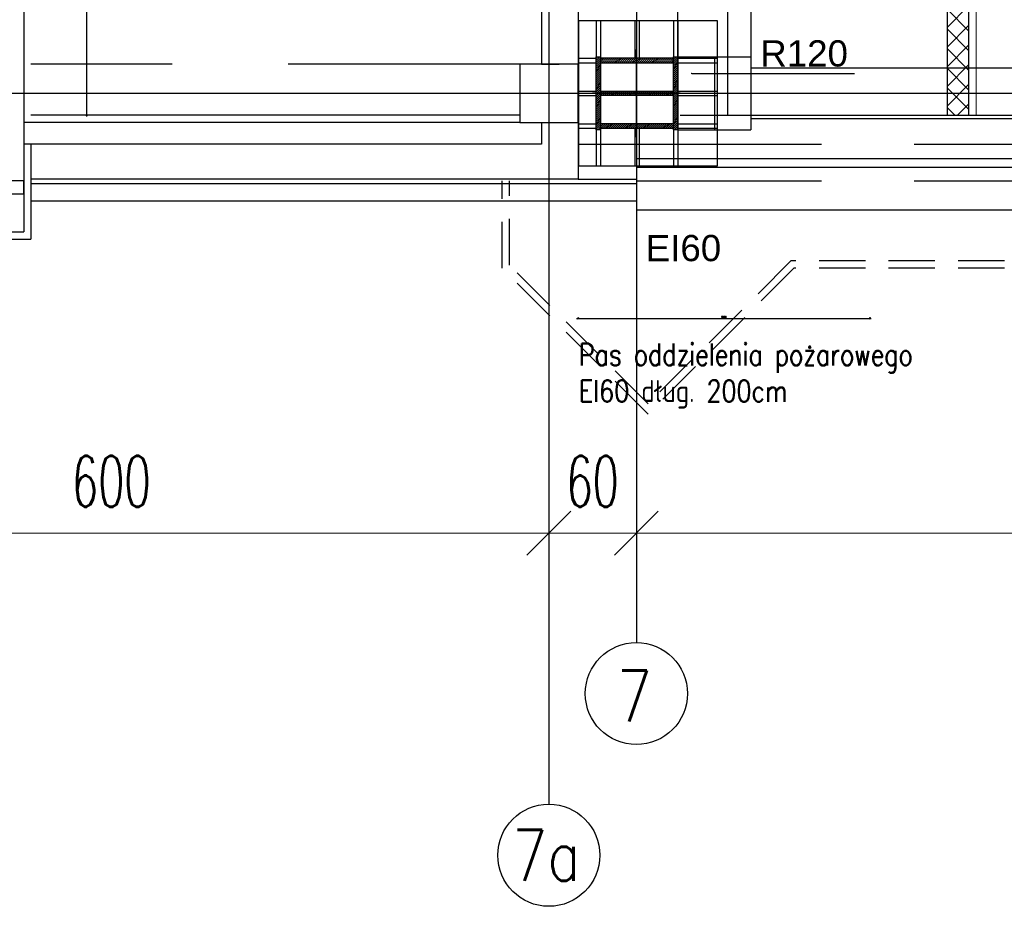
# Model space of a CAD drawing. Header units: centimetres. Extents: x -149939 to 48626, y -46000 to 152985.
# Tile 7 of 256: x -62768 to -56018, y -577 to 5505. Entities that reach past the tile are written whole.
import ezdxf

# ---------------------------------------------------------------- set-up
doc = ezdxf.new("R2010")
doc.units = ezdxf.units.CM
doc.header["$LTSCALE"] = 50
doc.header["$PDMODE"] = 35
doc.header["$PDSIZE"] = 0.1
for name, pattern in [('Kondygnacja  -0_5$0$HIDDEN', [9.525, 6.35, -3.175]), ('Kondygnacja  -0_5$0$HIDDEN2', [4.7625, 3.175, -1.5875]), ('Osie rzutów$0$DASHDOT2', [12.7, 6.35, -3.175, 0, -3.175])]:
    doc.linetypes.add(name, pattern=pattern)
doc.layers.get('0').update_dxf_attribs({"color": 8})
doc.layers.get('DEFPOINTS').update_dxf_attribs({"color": 8})
for name, color, linetype in [('Kondygnacja  -0_5$0$ARCH_GK', 8, 'Continuous'), ('Kondygnacja  -0_5$0$ARCH_INFO_ODPORNOŚĆ OGNIOWA', 8, 'Continuous'), ('Kondygnacja  -0_5$0$ARCH_INFO_OPISY', 8, 'Continuous'), ('Kondygnacja  -0_5$0$ARCH_KONSTR_POWYŻEJ RZUTU', 8, 'Kondygnacja  -0_5$0$HIDDEN'), ('Kondygnacja  -0_5$0$ARCH_KONSTR_POWYŻEJ RZUTU_IST', 8, 'Kondygnacja  -0_5$0$HIDDEN2'), ('Kondygnacja  -0_5$0$ARCH_MUROWANE_IST', 8, 'Continuous'), ('Kondygnacja  -0_5$0$ARCH_NIEWIDOK_IST', 8, 'Kondygnacja  -0_5$0$HIDDEN'), ('Kondygnacja  -0_5$0$ARCH_OKŁADZINA', 8, 'Continuous'), ('Kondygnacja  -0_5$0$ARCH_POMOCNICZE', 8, 'Continuous'), ('Kondygnacja  -0_5$0$ARCH_PRZEKROJOWE_IST', 8, 'Continuous'), ('Kondygnacja  -0_5$0$ARCH_SCHODY_IST', 8, 'Continuous'), ('Kondygnacja  -0_5$0$ARCH_SŁUPY', 8, 'Continuous'), ('Kondygnacja  -0_5$0$ARCH_WIDOK_IST', 8, 'Continuous'), ('Kondygnacja  -0_5$0$ARCH_ŚLUSARKA_OKNA_IST', 8, 'Continuous'), ('Kondygnacja  -0_5$0$ARCH_ŻELBET_IST', 8, 'Continuous'), ('Osie rzutów$0$ARCH_INFO_OSIE_IST', 8, 'Osie rzutów$0$DASHDOT2'), ('Osie rzutów$0$ARCH_INFO_OSIE_OPISY_IST', 8, 'Continuous')]:
    doc.layers.add(name, color=color, linetype=linetype)
for name, color, linetype, lineweight in [('Kondygnacja  -0_5$0$ARCH_INFO_WYMIARY', 8, 'Continuous', 9), ('Kondygnacja  -0_5$0$ARCH_WIDOK', 8, 'Continuous', 13), ('Osie rzutów$0$ARCH_INFO_WYMIARY', 8, 'Continuous', 9)]:
    doc.layers.add(name, color=color, linetype=linetype, lineweight=lineweight)
doc.styles.add('Kondygnacja  -0_5$0$Arial', font='ARIAL.TTF')
doc.styles.add('Kondygnacja  -0_5$0$Romans', font='Romans.shx', dxfattribs={"width": 0.7})
doc.styles.add('Kondygnacja  -0_5$0$ROMANS-50-CM', font='romans.shx', dxfattribs={"width": 0.8, "height": 10})
doc.styles.add('Kondygnacja  -0_5$0$Standard', font='txt')
doc.styles.add('Osie rzutów$0$ROMANS-250-CM', font='romans.shx', dxfattribs={"width": 0.8, "height": 50})
doc.styles.add('Osie rzutów$0$wymiary_cuprum', font='Romans.shx', dxfattribs={"width": 0.6})
doc.dimstyles.new('Kondygnacja  -0_5$0$ISO-25', dxfattribs={"dimtxt": 2.5, "dimasz": 2.5, "dimexe": 1.25, "dimexo": 0.625, "dimtad": 1, "dimtxsty": 'Kondygnacja  -0_5$0$Standard', "dimcen": 2.5, "dimadec": 0, "dimazin": 0, "dimtfac": 1, "dimtmove": 0, "dimatfit": 3, "dimfxl": 1, "dimarcsym": 0})
doc.dimstyles.new('Kondygnacja  -0_5$0$Wymiary 1-100', dxfattribs={"dimtxt": 12, "dimasz": 10, "dimexe": 5, "dimexo": 0, "dimgap": 4, "dimtad": 1, "dimrnd": 0.5, "dimzin": 12, "dimdsep": 46, "dimtxsty": 'Kondygnacja  -0_5$0$Romans', "dimblk": 'Kondygnacja  -0_5$0$_Oblique', "dimcen": 10, "dimdle": 10, "dimclrt": 55, "dimazin": 0, "dimtfac": 1, "dimtmove": 1, "dimatfit": 3, "dimfxl": 8, "dimfxlon": 1, "dimtolj": 1, "dimtzin": 0, "dimarcsym": 0})
doc.dimstyles.new('Osie rzutów$0$ARCH_ CT', dxfattribs={"dimtxt": 20, "dimasz": 20, "dimexe": 12, "dimexo": 20, "dimgap": 5, "dimtad": 1, "dimdec": 1, "dimrnd": 0.5, "dimzin": 9, "dimdsep": 46, "dimtxsty": 'Osie rzutów$0$wymiary_cuprum', "dimblk": 'Osie rzutów$0$_Oblique', "dimcen": 8, "dimdle": 12, "dimclrd": 256, "dimclre": 256, "dimclrt": 55, "dimadec": 1, "dimazin": 0, "dimtfac": 1, "dimtdec": 1, "dimtmove": 1, "dimatfit": 2, "dimldrblk": 'Osie rzutów$0$_Dot', "dimfxl": 50, "dimtolj": 1, "dimtzin": 0, "dimlwd": -1, "dimlwe": -1, "dimarcsym": 0})
pattern_1 = [(45, (-6220.4609, -4950), (-0.67351921, 0.67351921), [])]

# ---------------------------------------------------------------- blocks, each defined once
blk = doc.blocks.new('Osie rzutów$0$_Oblique')
at = {"color": 0, "linetype": 'ByBlock', "lineweight": -2}
blk.add_line((-0.5, -0.5), (0.5, 0.5), dxfattribs=at)
blk = doc.blocks.new('*D284')
at = {"layer": 'DEFPOINTS', "color": 0}
for p in [(6260, 4732.19), (6860, 4732.19), (6860, 4698.26)]:
    blk.add_point(p, dxfattribs=at)
at = {"layer": 'Osie rzutów$0$ARCH_INFO_WYMIARY'}
for p, q in [((6260, 4717.19), (6260, 4690.26)), ((6860, 4717.19), (6860, 4690.26)), ((6252, 4698.26), (6868, 4698.26))]:
    blk.add_line(p, q, dxfattribs=at)
at = {"layer": 'Osie rzutów$0$ARCH_INFO_WYMIARY', "xscale": 30, "yscale": 30, "zscale": 30, "rotation": 180}
blk.add_blockref('Osie rzutów$0$_Oblique', (6260, 4698.26), dxfattribs=at)
at = {"layer": 'Osie rzutów$0$ARCH_INFO_WYMIARY', "xscale": 30, "yscale": 30, "zscale": 30}
blk.add_blockref('Osie rzutów$0$_Oblique', (6860, 4698.26), dxfattribs=at)
at = {"layer": 'Osie rzutów$0$ARCH_INFO_WYMIARY', "color": 55, "insert": (6560, 4733.76), "char_height": 35, "attachment_point": 5, "style": 'Osie rzutów$0$wymiary_cuprum'}
blk.add_mtext('\\A1;600', dxfattribs=at)
blk = doc.blocks.new('Osie rzutów$0$_Dot')
at = {"color": 0, "linetype": 'ByBlock', "lineweight": -2}
blk.add_line((-0.5, 0), (-1, 0), dxfattribs=at)
at = {"color": 0, "linetype": 'ByBlock', "const_width": 0.5}
blk.add_lwpolyline([(-0.25, 0, 1), (0.25, 0, 1)], format="xyb", close=True, dxfattribs=at)
blk = doc.blocks.new('*D285')
at = {"layer": 'DEFPOINTS', "color": 0}
for p in [(6200, 4732.19), (6260, 4732.19), (6260, 4698.26)]:
    blk.add_point(p, dxfattribs=at)
at = {"layer": 'Osie rzutów$0$ARCH_INFO_WYMIARY'}
for p, q in [((6200, 4717.19), (6200, 4690.26)), ((6260, 4717.19), (6260, 4690.26)), ((6192, 4698.26), (6268, 4698.26))]:
    blk.add_line(p, q, dxfattribs=at)
at = {"layer": 'Osie rzutów$0$ARCH_INFO_WYMIARY', "xscale": 30, "yscale": 30, "zscale": 30, "rotation": 180}
blk.add_blockref('Osie rzutów$0$_Oblique', (6200, 4698.26), dxfattribs=at)
at = {"layer": 'Osie rzutów$0$ARCH_INFO_WYMIARY', "xscale": 30, "yscale": 30, "zscale": 30}
blk.add_blockref('Osie rzutów$0$_Oblique', (6260, 4698.26), dxfattribs=at)
at = {"layer": 'Osie rzutów$0$ARCH_INFO_WYMIARY', "color": 55, "insert": (6230, 4733.76), "char_height": 35, "attachment_point": 5, "style": 'Osie rzutów$0$wymiary_cuprum'}
blk.add_mtext('\\A1;60', dxfattribs=at)
blk = doc.blocks.new('*D286')
at = {"layer": 'DEFPOINTS', "color": 0}
for p in [(5600, 4732.19), (6200, 4732.19), (6200, 4698.26)]:
    blk.add_point(p, dxfattribs=at)
at = {"layer": 'Osie rzutów$0$ARCH_INFO_WYMIARY'}
for p, q in [((5600, 4717.19), (5600, 4690.26)), ((6200, 4717.19), (6200, 4690.26)), ((5592, 4698.26), (6208, 4698.26))]:
    blk.add_line(p, q, dxfattribs=at)
at = {"layer": 'Osie rzutów$0$ARCH_INFO_WYMIARY', "xscale": 30, "yscale": 30, "zscale": 30, "rotation": 180}
blk.add_blockref('Osie rzutów$0$_Oblique', (5600, 4698.26), dxfattribs=at)
at = {"layer": 'Osie rzutów$0$ARCH_INFO_WYMIARY', "xscale": 30, "yscale": 30, "zscale": 30}
blk.add_blockref('Osie rzutów$0$_Oblique', (6200, 4698.26), dxfattribs=at)
at = {"layer": 'Osie rzutów$0$ARCH_INFO_WYMIARY', "color": 55, "insert": (5900, 4733.76), "char_height": 35, "attachment_point": 5, "style": 'Osie rzutów$0$wymiary_cuprum'}
blk.add_mtext('\\A1;600', dxfattribs=at)
blk = doc.blocks.new('Kondygnacja  -0_5$0$_Dot')
at = {"color": 0, "linetype": 'ByBlock', "lineweight": -2}
blk.add_line((-0.5, 0), (-1, 0), dxfattribs=at)
at = {"color": 0, "linetype": 'ByBlock', "const_width": 0.5}
blk.add_lwpolyline([(-0.25, 0, 1), (0.25, 0, 1)], format="xyb", close=True, dxfattribs=at)
blk = doc.blocks.new('Kondygnacja  -0_5$0$_Oblique')
at = {"color": 0, "linetype": 'ByBlock', "lineweight": -2}
blk.add_line((-0.5, -0.5), (0.5, 0.5), dxfattribs=at)
blk = doc.blocks.new('*D89')
at = {"layer": 'DEFPOINTS', "color": 0}
for p in [(-62709, 7020), (-62307, 7020), (-62709, 4850)]:
    blk.add_point(p, dxfattribs=at)
at = {"layer": 'Kondygnacja  -0_5$0$ARCH_INFO_WYMIARY', "color": 0, "lineweight": -2}
for p, q in [((-62315, 7020), (-62302, 7020)), ((-62307, 4840), (-62307, 7030)), ((-62315, 4850), (-62302, 4850))]:
    blk.add_line(p, q, dxfattribs=at)
at = {"layer": 'Kondygnacja  -0_5$0$ARCH_INFO_WYMIARY', "color": 0, "linetype": 'ByBlock', "lineweight": -2, "xscale": 10, "yscale": 10, "zscale": 10}
for p, rotation in [((-62307, 7020), 90), ((-62307, 4850), 270)]:
    blk.add_blockref('Kondygnacja  -0_5$0$_Oblique', p, dxfattribs=dict(at, rotation=rotation))
at = {"layer": 'Kondygnacja  -0_5$0$ARCH_INFO_WYMIARY', "color": 55, "insert": (-62317, 5935), "char_height": 12, "attachment_point": 5, "rotation": 90, "style": 'Kondygnacja  -0_5$0$Romans'}
blk.add_mtext('\\A1;2170', dxfattribs=at)
blk = doc.blocks.new('*D118')
at = {"layer": 'DEFPOINTS', "color": 0}
for p in [(-56940, 4149), (-58940, 3456.3), (-56940, 3456.3)]:
    blk.add_point(p, dxfattribs=at)
at = {"layer": 'Kondygnacja  -0_5$0$ARCH_INFO_WYMIARY', "color": 0, "lineweight": -2}
for p, q in [((-58950, 3456.3), (-56930, 3456.3)), ((-58940, 3456.3), (-58940, 3461.3)), ((-56940, 3464.3), (-56940, 3451.3))]:
    blk.add_line(p, q, dxfattribs=at)
at = {"layer": 'Kondygnacja  -0_5$0$ARCH_INFO_WYMIARY', "color": 0, "linetype": 'ByBlock', "lineweight": -2, "xscale": 10, "yscale": 10, "zscale": 10, "rotation": 180}
blk.add_blockref('Kondygnacja  -0_5$0$_Oblique', (-58940, 3456.3), dxfattribs=at)
at = {"layer": 'Kondygnacja  -0_5$0$ARCH_INFO_WYMIARY', "color": 0, "linetype": 'ByBlock', "lineweight": -2, "xscale": 10, "yscale": 10, "zscale": 10}
blk.add_blockref('Kondygnacja  -0_5$0$_Oblique', (-56940, 3456.3), dxfattribs=at)
at = {"layer": 'Kondygnacja  -0_5$0$ARCH_INFO_WYMIARY', "color": 55, "insert": (-57940, 3466.3), "char_height": 12, "attachment_point": 5, "style": 'Kondygnacja  -0_5$0$Romans'}
blk.add_mtext('\\A1;2000', dxfattribs=at)
blk = doc.blocks.new('Kondygnacja  -0_5$0$słup 6.8.11')
at = {"layer": 'Kondygnacja  -0_5$0$ARCH_SŁUPY'}
h = blk.add_hatch(dxfattribs=at)
h.set_pattern_fill('ANSI31', color=256, scale=0.3, style=0)
h.set_pattern_definition(pattern_1)
h.paths.add_polyline_path([(15, 75), (12, 75), (12, 25), (15, 25)])
h = blk.add_hatch(dxfattribs=at)
h.set_pattern_fill('ANSI31', color=256, scale=0.3, style=0)
h.set_pattern_definition(pattern_1)
h.paths.add_polyline_path([(68, 75), (65, 75), (65, 25), (68, 25)])
h = blk.add_hatch(dxfattribs=at)
h.set_pattern_fill('ANSI31', color=256, scale=0.3, style=0)
h.set_pattern_definition(pattern_1)
h.paths.add_polyline_path([(65, 71), (65, 74), (15, 74), (15, 71)])
h = blk.add_hatch(dxfattribs=at)
h.set_pattern_fill('ANSI31', color=256, scale=0.3, style=0)
h.set_pattern_definition(pattern_1)
h.paths.add_polyline_path([(65, 48.5), (65, 51.5), (15, 51.5), (15, 48.5)])
h = blk.add_hatch(dxfattribs=at)
h.set_pattern_fill('ANSI31', color=256, scale=0.3, style=0)
h.set_pattern_definition(pattern_1)
h.paths.add_polyline_path([(65, 26), (65, 29), (15, 29), (15, 26)])
at = {"layer": 'Kondygnacja  -0_5$0$ARCH_POMOCNICZE'}
blk.add_lwpolyline([(95, 100), (95, 0), (0, 0), (0, 100)], close=True, dxfattribs=at)
for points in [[(12, 100), (12, 75)], [(15, 100), (15, 75)], [(38.5, 100), (38.5, 74)], [(41.5, 100), (41.5, 74)], [(65, 100), (65, 75)], [(68, 100), (68, 75)], [(0, 74), (12, 74)], [(0, 71), (12, 71)], [(68, 74), (95, 74)], [(68, 71), (95, 71)], [(0, 51.5), (12, 51.5)], [(0, 48.5), (12, 48.5)], [(68, 51.5), (95, 51.5)], [(68, 48.5), (95, 48.5)], [(0, 29), (12, 29)], [(68, 29), (95, 29)], [(0, 26), (12, 26)], [(12, 25), (12, 0)], [(15, 25), (15, 0)], [(38.5, 26), (38.5, 0)], [(41.5, 26), (41.5, 0)], [(65, 25), (65, 0)], [(68, 26), (95, 26)], [(68, 25), (68, 0)]]:
    blk.add_lwpolyline(points, dxfattribs=at)
at = {"layer": 'Kondygnacja  -0_5$0$ARCH_SŁUPY'}
for p, q in [((15, 51.5), (65, 51.5)), ((65, 48.5), (15, 48.5))]:
    blk.add_line(p, q, dxfattribs=at)
for points in [[(12, 75), (15, 75), (15, 25), (12, 25)], [(65, 75), (68, 75), (68, 25), (65, 25)]]:
    blk.add_lwpolyline(points, close=True, dxfattribs=at)
for points in [[(65, 74), (15, 74)], [(15, 71), (65, 71)], [(65, 29), (15, 29)], [(15, 26), (65, 26)]]:
    blk.add_lwpolyline(points, dxfattribs=at)
blk = doc.blocks.new('Kondygnacja  -0_5$0$konstrukcja istniejąca -0.5')
at = {"layer": 'Kondygnacja  -0_5$0$ARCH_KONSTR_POWYŻEJ RZUTU_IST', "ltscale": 10}
for p, q in [((6288.46, 4975), (6288.46, 12225)), ((6288.46, 4975), (6288.46, 5025)), ((6288.46, 5025), (6338.46, 5025)), ((6338.46, 5017.5), (7382, 5017.5)), ((7382, 4982.5), (6338.46, 4982.5)), ((6288.46, 4975), (6338.46, 4975))]:
    blk.add_line(p, q, dxfattribs=at)
for points in [[(6338.46, 6175), (6338.46, 5025)], [(6313.46, 5025), (6313.46, 4975)], [(6338.46, 5025), (6338.46, 4975)]]:
    blk.add_lwpolyline(points, dxfattribs=at)
blk = doc.blocks.new('Osie rzutów')
at = {"layer": 'Osie rzutów$0$ARCH_INFO_OSIE_IST', "ltscale": 10}
for p, q in [((6200, 12510), (6200, 4800)), ((6200, 12510), (6200, 4571.18)), ((6260, 12510), (6260, 4623.26)), ((6260, 4970), (6260, 5030)), ((4436.04, 5000), (15156.54, 5000)), ((6290, 5000), (6230, 5000))]:
    blk.add_line(p, q, dxfattribs=at)
at = {"layer": 'Osie rzutów$0$ARCH_INFO_OSIE_OPISY_IST'}
blk.add_line((6200, 4571.18), (6200, 4512.32), dxfattribs=at)
for centre in [(6260, 4588.26), (6200, 4477.32)]:
    blk.add_circle(centre, 35, dxfattribs=at)
at = {"layer": 'Osie rzutów$0$ARCH_INFO_OSIE_OPISY_IST', "style": 'Osie rzutów$0$ROMANS-250-CM', "width": 0.8}
for s, p in [('7', (6246.71, 4569.04)), ('7a', (6174.95, 4459.83))]:
    blk.add_text(s, height=35, dxfattribs=at).set_placement(p)
at = {"layer": 'Osie rzutów$0$ARCH_INFO_WYMIARY'}
for base, p1, p2, picture, middle in [((6200, 4698.26), (5600, 4732.19), (6200, 4732.19), '*D286', (5900, 4733.76)), ((6860, 4698.26), (6260, 4732.19), (6860, 4732.19), '*D284', (6560, 4733.76))]:
    dim = blk.add_linear_dim(base=base, p1=p1, p2=p2, dimstyle='Osie rzutów$0$ARCH_ CT', override={"dimtxt": 35, "dimasz": 30, "dimexe": 8, "dimexo": 15, "dimgap": 18, "dimdle": 8}, dxfattribs=at)
    dim.commit()
    dim.dimension.update_dxf_attribs({"geometry": picture, "text_midpoint": middle})
dim = blk.add_linear_dim(base=(6260, 4698.26), p1=(6200, 4732.19), p2=(6260, 4732.19), dimstyle='Osie rzutów$0$ARCH_ CT', override={"dimtxt": 35, "dimasz": 30, "dimexe": 8, "dimexo": 15, "dimgap": 18, "dimdle": 8}, dxfattribs=at)
dim.commit()
dim.dimension.update_dxf_attribs({"geometry": '*D285', "text_midpoint": (6230, 4698.26), "dimtype": 160})

msp = doc.modelspace()

# ---------------------------------------------------------------- hatches: boundary and pattern name
at = {"layer": 'Kondygnacja  -0_5$0$ARCH_GK', "linetype": 'Continuous', "lineweight": -3}
h = msp.add_hatch(dxfattribs=at)
h.set_pattern_fill('ANSI37', color=256, scale=30, style=0)
h.set_pattern_definition([(45, (-121140, -45000), (-67.35192, 67.35192), []), (135, (-121140, -45000), (-67.35192, -67.35192), [])])
h.paths.add_polyline_path([(-56410, 4850), (-56260, 4850), (-56260, 53640), (-56376.667, 53640), (-56410, 53540)], flags=0)
h.paths.add_polyline_path([(-56410, 53740), (-56376.667, 53640), (-56260, 53640), (-56260, 56010), (-56410, 56160)], flags=0)

# ---------------------------------------------------------------- linework, layer by layer
for p, q in [((-56260, 4850), (-56260, 56010)), ((-56410, 53540), (-56410, 4850)), ((-56410, 4850), (-56260, 4850))]:
    msp.add_line(p, q, dxfattribs=at)
at = {"layer": 'Kondygnacja  -0_5$0$ARCH_KONSTR_POWYŻEJ RZUTU_IST', "ltscale": 10}
msp.add_line((-59340, 5200), (-62690, 5200), dxfattribs=at)
at = {"layer": 'Kondygnacja  -0_5$0$ARCH_MUROWANE_IST', "ltscale": 4}
for p, q in [((-62740, 11990), (-62740, 4400)), ((-59190, 10800), (-59190, 5200)), ((-58940, 6000), (-58940, 4410)), ((-59190, 4800), (-59190, 4650)), ((-58540, 4700), (-58540, 4260)), ((-59190, 4650), (-62740, 4650)), ((-58940, 4650), (-58540, 4650)), ((-58940, 4410), (-62690, 4410)), ((-58940, 4410), (-58540, 4410)), ((-58540, 4380), (-62690, 4380)), ((-58540, 4260), (-62690, 4260))]:
    msp.add_line(p, q, dxfattribs=at)
msp.add_lwpolyline([(-62740, 4400), (-62740, 4400), (-67340, 4400), (-67340, 4650), (-65140, 4650)], dxfattribs=at)
at = {"layer": 'Kondygnacja  -0_5$0$ARCH_NIEWIDOK_IST', "ltscale": 4}
for p, q in [((-58540, 4650), (-37980, 4650)), ((-58540, 4650), (-37980, 4650)), ((-58540, 4400), (-43100, 4400))]:
    msp.add_line(p, q, dxfattribs=at)
at = {"layer": 'Kondygnacja  -0_5$0$ARCH_NIEWIDOK_IST'}
for points in [[(-55065, 3800), (-57460, 3799.984), (-58460, 2799.984), (-59460, 3799.984), (-59460, 4400)], [(-55065, 3849.985), (-57480.711, 3849.984), (-58460, 2870.695), (-59410, 3820.695), (-59410, 4400)]]:
    msp.add_lwpolyline(points, dxfattribs=at)
at = {"layer": 'Kondygnacja  -0_5$0$ARCH_OKŁADZINA'}
msp.add_lwpolyline([(-58940, 5620), (-57915.391, 5620), (-57915.391, 4850)], dxfattribs=at)
at = {"layer": 'Kondygnacja  -0_5$0$ARCH_PRZEKROJOWE_IST', "ltscale": 4}
for p, q in [((-62690, 4650), (-62690, 4000)), ((-62740, 4400), (-62740, 4050)), ((-67340, 4050), (-62740, 4050)), ((-67390, 4000), (-62690, 4000))]:
    msp.add_line(p, q, dxfattribs=at)
msp.add_lwpolyline([(-67340, 4400), (-67340, 4310), (-62740, 4310), (-62740, 4400)], dxfattribs=at)
at = {"layer": 'Kondygnacja  -0_5$0$ARCH_SCHODY_IST'}
for p, q in [((-62740, 10750), (-62740, 4800)), ((-59340, 4800), (-62740, 4800)), ((-59340, 4850), (-62690, 4850))]:
    msp.add_line(p, q, dxfattribs=at)
at = {"layer": 'Kondygnacja  -0_5$0$ARCH_WIDOK'}
msp.add_line((-56210, 55960), (-56210, 4850), dxfattribs=at)
at = {"layer": 'Kondygnacja  -0_5$0$ARCH_WIDOK_IST'}
for p, q in [((-58240, 4850), (-43100, 4850)), ((-58540, 4200), (-37930, 4200))]:
    msp.add_line(p, q, dxfattribs=at)
at = {"layer": 'Kondygnacja  -0_5$0$ARCH_ŚLUSARKA_OKNA_IST'}
for p, q in [((-43150, 4550), (-58540, 4550)), ((-43150, 4550), (-58540, 4550)), ((-43150, 4490), (-58540, 4490)), ((-43150, 4490), (-58540, 4490))]:
    msp.add_line(p, q, dxfattribs=at)
at = {"layer": 'Kondygnacja  -0_5$0$ARCH_ŻELBET_IST', "ltscale": 4}
msp.add_line((-59190, 5200), (-59070, 5200), dxfattribs=at)
msp.add_line((-59190, 5200), (-59070, 5200), dxfattribs=at)
msp.add_lwpolyline([(-59340, 4800), (-58940, 4800), (-58940, 5200), (-59340, 5200)], close=True, dxfattribs=at)
msp.add_lwpolyline([(-59340, 4800), (-58940, 4800), (-58940, 5200), (-59340, 5200)], close=True, dxfattribs=at)
msp.add_lwpolyline([(-59340, 4800), (-58940, 4800), (-58940, 5200), (-59340, 5200)], close=True, dxfattribs=at)

# ---------------------------------------------------------------- block references
at = {"layer": 'Kondygnacja  -0_5$0$ARCH_KONSTR_POWYŻEJ RZUTU', "xscale": 10, "yscale": 10, "zscale": 10}
msp.add_blockref('Kondygnacja  -0_5$0$konstrukcja istniejąca -0.5', (-121140, -45000), dxfattribs=at)
at = {"layer": 'Kondygnacja  -0_5$0$ARCH_SŁUPY', "xscale": 10, "yscale": 10, "zscale": 10}
msp.add_blockref('Kondygnacja  -0_5$0$słup 6.8.11', (-58935.391, 4500), dxfattribs=at)
at = {"layer": 'Osie rzutów$0$ARCH_INFO_OSIE_OPISY_IST', "color": 30, "xscale": 10, "yscale": 10, "zscale": 10}
msp.add_blockref('Osie rzutów', (-121140, -45000), dxfattribs=at)

# ---------------------------------------------------------------- texts
at = {"layer": 'Kondygnacja  -0_5$0$ARCH_INFO_ODPORNOŚĆ OGNIOWA', "char_height": 180, "width": 533.32525, "attachment_point": 5, "style": 'Kondygnacja  -0_5$0$Arial'}
for s, insert in [('\\PR120', (-57390.07, 5422.483)), ('\\PEI60', (-58217.344, 4087.226))]:
    msp.add_mtext(s, dxfattribs=dict(at, insert=insert))
at = {"layer": 'Kondygnacja  -0_5$0$ARCH_INFO_OPISY', "insert": (-58933.377, 3282.709), "char_height": 150, "width": 3475.65685, "attachment_point": 1, "style": 'Kondygnacja  -0_5$0$ROMANS-50-CM'}
msp.add_mtext('Pas oddzielenia pożarowego\\PEI60 dług. 200cm', dxfattribs=at)

# ---------------------------------------------------------------- dimensions: what is measured, and where the dimension line sits
at = {"layer": 'Kondygnacja  -0_5$0$ARCH_INFO_WYMIARY'}
dim = msp.add_linear_dim(base=(-62307.03, 7020), p1=(-62708.997, 4850), p2=(-62708.997, 7020), angle=90, dimstyle='Kondygnacja  -0_5$0$Wymiary 1-100', dxfattribs=at)
dim.commit()
dim.dimension.update_dxf_attribs({"geometry": '*D89', "text_midpoint": (-62317.03, 5935)})
dim = msp.add_linear_dim(base=(-56940, 3456.336), p1=(-58940, 3456.336), p2=(-56940, 4148.994), dimstyle='Kondygnacja  -0_5$0$Wymiary 1-100', dxfattribs=at)
dim.commit()
dim.dimension.update_dxf_attribs({"geometry": '*D118', "text_midpoint": (-57940, 3466.336)})

# ---------------------------------------------------------------- leaders
at = {"layer": 'Kondygnacja  -0_5$0$ARCH_INFO_ODPORNOŚĆ OGNIOWA'}
msp.add_leader([(-58160.204, 5136.096), (-57787.714, 5136.096), (-57044.236, 5136.096)], dimstyle='Kondygnacja  -0_5$0$ISO-25', override={"dimscale": 5, "dimasz": 2, "dimtad": 0, "dimldrblk": 'Kondygnacja  -0_5$0$_Dot'}, dxfattribs=at)

doc.saveas('drawing.dxf')
